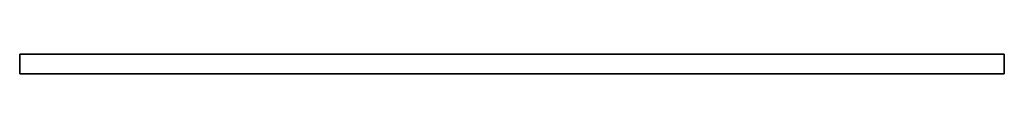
# Model space of a CAD drawing. Header units: millimetres. Extents: x 0 to 2000, y 0 to 40.
import ezdxf

# ---------------------------------------------------------------- set-up
doc = ezdxf.new("R2010")
doc.units = ezdxf.units.MM
doc.header["$LTSCALE"] = 10
doc.layers.add('--Decke1_BESCH_sich_laufhor_hilf', color=1, linetype='Continuous')
doc.layers.add('--Decke1_BESCH_sich_laufhor_hilf_wnz', color=1, linetype='Continuous')

msp = doc.modelspace()

# ---------------------------------------------------------------- linework, layer by layer
at = {"layer": '--Decke1_BESCH_sich_laufhor_hilf_wnz'}
msp.add_polyline3d([(0, 40, 0), (0, 40, 0), (0, 40, 0), (0, 40, 0), (0, 40, 0), (0, 40, 0), (0, 40, 64.5), (0, 0, 64.5), (0, 0, 0), (0, 0, 64.5), (2000, 0, 64.5), (2000, 0, 0), (2000, 0, 64.5), (2000, 40, 64.5), (2000, 40, 0), (2000, 40, 64.5), (0, 40, 64.5), (0, 40, 0), (0, 0, 0), (2000, 0, 0), (2000, 40, 0), (0, 40, 0)], dxfattribs=at)

# ---------------------------------------------------------------- meshes
at = {"layer": '--Decke1_BESCH_sich_laufhor_hilf'}
mesh = msp.add_polymesh((6, 3), dxfattribs=at)
for k, corner in enumerate([(2000, 40), (2000, 40, 64.5), (2000, 40, 64.5), (0, 40), (0, 40, 64.5), (0, 40, 64.5), (0, 0), (0, 0, 64.5), (0, 40, 64.5), (2000, 0), (2000, 0, 64.5), (2000, 40, 64.5), (2000, 0), (2000, 0), (2000, 40), (0, 0), (0, 0), (0, 40)]):
    mesh.set_mesh_vertex(divmod(k, 3), corner)

doc.saveas('drawing.dxf')
